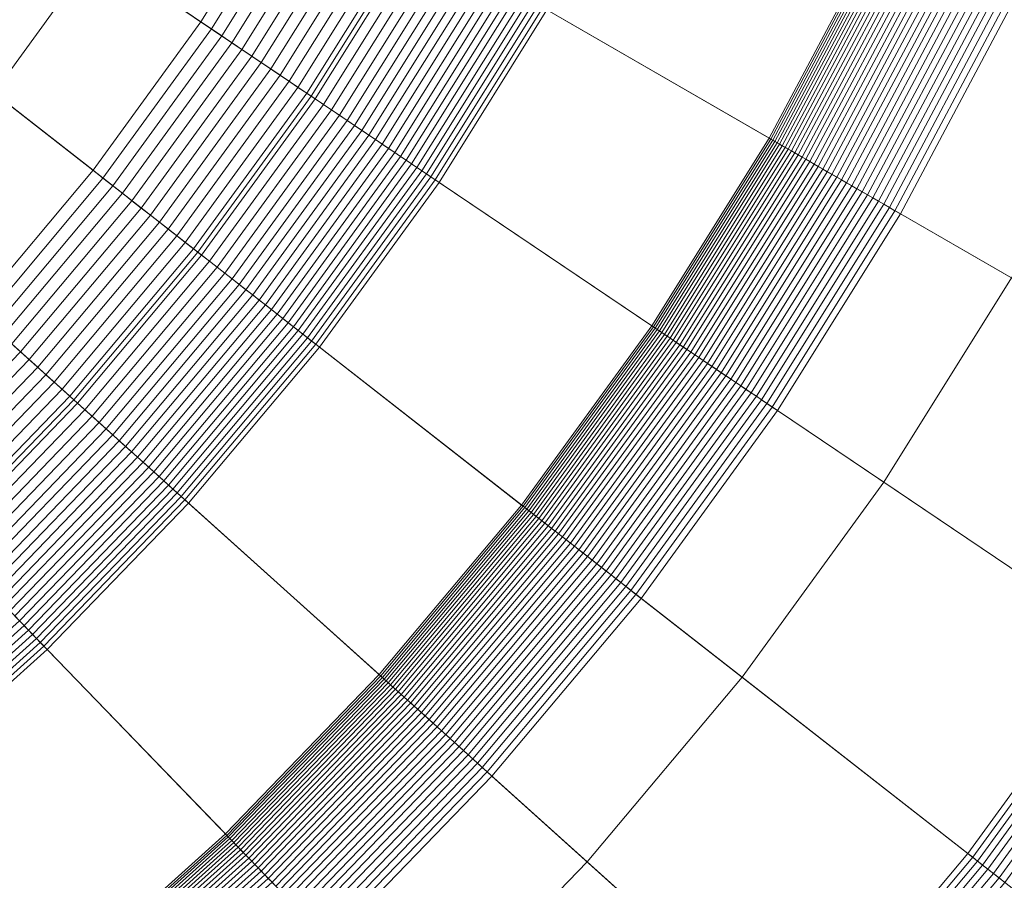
# Model space of a CAD drawing. Header units: millimetres. Extents: x -219 to 220, y -220 to 220.
# Tile 59 of 146: x 24 to 35, y -27 to -17. Entities that reach past the tile are written whole.
import ezdxf

# ---------------------------------------------------------------- set-up
doc = ezdxf.new("R2010")
doc.units = ezdxf.units.MM
doc.layers.add('LUCIDO_1', color=1, linetype='Continuous', lineweight=20, true_color=0xff0000)
doc.layers.add('Nessuna', color=7, linetype='Continuous', lineweight=9)

# ---------------------------------------------------------------- blocks, each defined once
blk = doc.blocks.new('Group-1')
at = {"layer": 'Nessuna', "color": 250, "linetype": 'Continuous', "lineweight": 20, "true_color": 0x444444, "transparency": 33554687}
for points in [[(0.392, -0.041, -69.941), (22.621, -23.06, -69.941), (24.173, -21.453, -69.941)], [(0.392, -0.041, -69.941), (24.173, -21.453, -69.941), (25.609, -19.742, -69.941)], [(0.392, -0.041, -69.941), (25.609, -19.742, -69.941), (26.922, -17.935, -69.941)], [(0.392, -0.041, -69.941), (26.922, -17.935, -69.941), (28.105, -16.041, -69.941)], [(24.434, -16.258, -77.941), (23.245, -17.895, -77.941), (13.789, -10.507, -77.941), (14.486, -9.547, -77.941)], [(28.105, -16.041, -74.941), (26.922, -17.935, -74.941), (24.434, -16.258, -77.941), (25.507, -14.541, -77.941)], [(28.105, -16.041, -69.941), (26.922, -17.935, -69.941), (26.922, -17.935, -74.941), (28.105, -16.041, -74.941)], [(26.922, -17.935, -74.941), (25.609, -19.742, -74.941), (23.245, -17.895, -77.941), (24.434, -16.258, -77.941)], [(25.609, -19.742, -74.941), (24.173, -21.453, -74.941), (21.944, -19.446, -77.941), (23.245, -17.895, -77.941)], [(26.922, -17.935, -69.941), (25.609, -19.742, -69.941), (25.609, -19.742, -74.941), (26.922, -17.935, -74.941)], [(24.173, -21.453, -74.941), (22.621, -23.06, -74.941), (20.537, -20.902, -77.941), (21.944, -19.446, -77.941)], [(25.609, -19.742, -69.941), (24.173, -21.453, -69.941), (24.173, -21.453, -74.941), (25.609, -19.742, -74.941)], [(24.173, -21.453, -69.941), (22.621, -23.06, -69.941), (22.621, -23.06, -74.941), (24.173, -21.453, -74.941)]]:
    blk.add_3dface(points, dxfattribs=at)
at = {"layer": 'Nessuna', "color": 7, "linetype": 'Continuous', "lineweight": 9, "transparency": 33554687}
for points in [[(37.48, -15.025, -97.712), (36.344, -17.576, -97.712), (21.065, -10.124, -97.712), (21.718, -8.657, -97.712)], [(36.344, -17.576, -97.712), (35.033, -20.041, -97.712), (20.311, -11.541, -97.712), (21.065, -10.124, -97.712)], [(20.311, -11.541, -92.712), (19.46, -12.903, -92.712), (25.644, -17.074, -86.722), (26.771, -15.271, -86.722)], [(35.033, -20.041, -97.712), (33.554, -22.409, -97.712), (19.46, -12.903, -97.712), (20.311, -11.541, -97.712)], [(19.46, -12.903, -92.712), (18.517, -14.201, -92.712), (24.395, -18.794, -86.722), (25.644, -17.074, -86.722)], [(33.554, -22.409, -97.712), (31.913, -24.668, -97.712), (18.517, -14.201, -97.712), (19.46, -12.903, -97.712)], [(18.517, -14.201, -92.712), (17.485, -15.431, -92.712), (23.028, -20.422, -86.722), (24.395, -18.794, -86.722)], [(31.913, -24.668, -97.712), (30.118, -26.806, -97.712), (17.485, -15.431, -97.712), (18.517, -14.201, -97.712)], [(30.76, -14.853, -81.761), (29.653, -16.935, -81.761), (32.227, -18.421, -71.709), (33.432, -16.155, -71.709)], [(26.771, -15.271, -86.722), (25.644, -17.074, -86.722), (25.766, -17.156, -86.602), (26.898, -15.344, -86.602)], [(26.898, -15.344, -86.602), (25.766, -17.156, -86.602), (25.886, -17.237, -86.479), (27.023, -15.416, -86.479)], [(30.118, -26.806, -97.712), (28.179, -28.815, -97.712), (16.369, -16.586, -97.712), (17.485, -15.431, -97.712)], [(27.023, -15.416, -86.479), (25.886, -17.237, -86.479), (26.003, -17.316, -86.354), (27.146, -15.487, -86.354)], [(27.146, -15.487, -86.354), (26.003, -17.316, -86.354), (26.119, -17.394, -86.226), (27.267, -15.557, -86.226)], [(27.267, -15.557, -86.226), (26.119, -17.394, -86.226), (26.233, -17.471, -86.095), (27.386, -15.626, -86.095)], [(27.386, -15.626, -86.095), (26.233, -17.471, -86.095), (26.344, -17.546, -85.961), (27.502, -15.693, -85.961)], [(27.502, -15.693, -85.961), (26.344, -17.546, -85.961), (26.454, -17.62, -85.825), (27.617, -15.759, -85.825)], [(27.617, -15.759, -85.825), (26.454, -17.62, -85.825), (26.561, -17.692, -85.687), (27.729, -15.824, -85.687)], [(27.729, -15.824, -85.687), (26.561, -17.692, -85.687), (26.667, -17.763, -85.546), (27.839, -15.887, -85.546)], [(27.839, -15.887, -85.546), (26.667, -17.763, -85.546), (26.769, -17.833, -85.403), (27.946, -15.949, -85.403)], [(27.946, -15.949, -85.403), (26.769, -17.833, -85.403), (26.87, -17.901, -85.257), (28.051, -16.01, -85.257)], [(28.051, -16.01, -85.257), (26.87, -17.901, -85.257), (26.969, -17.967, -85.109), (28.154, -16.069, -85.109)], [(28.154, -16.069, -85.109), (26.969, -17.967, -85.109), (27.065, -18.032, -84.959), (28.255, -16.127, -84.959)], [(28.255, -16.127, -84.959), (27.065, -18.032, -84.959), (27.158, -18.095, -84.807), (28.352, -16.184, -84.807)], [(28.352, -16.184, -84.807), (27.158, -18.095, -84.807), (27.249, -18.156, -84.652), (28.448, -16.239, -84.652)], [(33.432, -16.155, -71.709), (32.227, -18.421, -71.709), (32.247, -18.432, -71.637), (33.452, -16.165, -71.637)], [(33.452, -16.165, -71.637), (32.247, -18.432, -71.637), (32.269, -18.445, -71.566), (33.475, -16.177, -71.566)], [(33.475, -16.177, -71.566), (32.269, -18.445, -71.566), (32.293, -18.459, -71.497), (33.5, -16.189, -71.497)], [(33.5, -16.189, -71.497), (32.293, -18.459, -71.497), (32.319, -18.474, -71.428), (33.527, -16.202, -71.428)], [(28.448, -16.239, -84.652), (27.249, -18.156, -84.652), (27.338, -18.216, -84.496), (28.54, -16.292, -84.496)], [(28.54, -16.292, -84.496), (27.338, -18.216, -84.496), (27.425, -18.275, -84.337), (28.631, -16.344, -84.337)], [(33.527, -16.202, -71.428), (32.319, -18.474, -71.428), (32.348, -18.491, -71.361), (33.557, -16.217, -71.361)], [(33.557, -16.217, -71.361), (32.348, -18.491, -71.361), (32.379, -18.509, -71.294), (33.589, -16.232, -71.294)], [(33.589, -16.232, -71.294), (32.379, -18.509, -71.294), (32.412, -18.528, -71.23), (33.623, -16.249, -71.23)], [(33.623, -16.249, -71.23), (32.412, -18.528, -71.23), (32.447, -18.548, -71.166), (33.66, -16.267, -71.166)], [(33.66, -16.267, -71.166), (32.447, -18.548, -71.166), (32.484, -18.569, -71.105), (33.698, -16.286, -71.105)], [(33.698, -16.286, -71.105), (32.484, -18.569, -71.105), (32.523, -18.592, -71.044), (33.739, -16.305, -71.044)], [(33.739, -16.305, -71.044), (32.523, -18.592, -71.044), (32.564, -18.616, -70.986), (33.782, -16.326, -70.986)], [(28.631, -16.344, -84.337), (27.425, -18.275, -84.337), (27.508, -18.331, -84.177), (28.718, -16.395, -84.177)], [(28.718, -16.395, -84.177), (27.508, -18.331, -84.177), (27.59, -18.386, -84.015), (28.803, -16.444, -84.015)], [(33.782, -16.326, -70.986), (32.564, -18.616, -70.986), (32.607, -18.64, -70.93), (33.826, -16.348, -70.93)], [(33.826, -16.348, -70.93), (32.607, -18.64, -70.93), (32.652, -18.666, -70.875), (33.872, -16.37, -70.875)], [(33.872, -16.37, -70.875), (32.652, -18.666, -70.875), (32.698, -18.693, -70.822), (33.921, -16.394, -70.822)], [(33.921, -16.394, -70.822), (32.698, -18.693, -70.822), (32.746, -18.721, -70.772), (33.971, -16.418, -70.772)], [(33.971, -16.418, -70.772), (32.746, -18.721, -70.772), (32.796, -18.749, -70.723), (34.022, -16.444, -70.723)], [(28.803, -16.444, -84.015), (27.59, -18.386, -84.015), (27.668, -18.439, -83.851), (28.885, -16.492, -83.851)], [(28.885, -16.492, -83.851), (27.668, -18.439, -83.851), (27.744, -18.49, -83.685), (28.965, -16.537, -83.685)], [(34.022, -16.444, -70.723), (32.796, -18.749, -70.723), (32.847, -18.779, -70.677), (34.075, -16.469, -70.677)], [(34.075, -16.469, -70.677), (32.847, -18.779, -70.677), (32.9, -18.81, -70.633), (34.13, -16.496, -70.633)], [(34.13, -16.496, -70.633), (32.9, -18.81, -70.633), (32.954, -18.841, -70.591), (34.186, -16.524, -70.591)], [(34.186, -16.524, -70.591), (32.954, -18.841, -70.591), (33.01, -18.873, -70.552), (34.244, -16.552, -70.552)], [(28.179, -28.815, -97.712), (26.104, -30.683, -97.712), (15.176, -17.66, -97.712), (16.369, -16.586, -97.712)], [(28.965, -16.537, -83.685), (27.744, -18.49, -83.685), (27.818, -18.54, -83.517), (29.042, -16.582, -83.517)], [(29.042, -16.582, -83.517), (27.818, -18.54, -83.517), (27.889, -18.588, -83.348), (29.116, -16.625, -83.348)], [(29.116, -16.625, -83.348), (27.889, -18.588, -83.348), (27.957, -18.634, -83.177), (29.187, -16.666, -83.177)], [(34.244, -16.552, -70.552), (33.01, -18.873, -70.552), (33.066, -18.906, -70.515), (34.303, -16.58, -70.515)], [(34.303, -16.58, -70.515), (33.066, -18.906, -70.515), (33.124, -18.939, -70.481), (34.363, -16.61, -70.481)], [(34.363, -16.61, -70.481), (33.124, -18.939, -70.481), (33.183, -18.973, -70.449), (34.424, -16.639, -70.449)], [(34.424, -16.639, -70.449), (33.183, -18.973, -70.449), (33.243, -19.008, -70.42), (34.486, -16.67, -70.42)], [(29.187, -16.666, -83.177), (27.957, -18.634, -83.177), (28.022, -18.678, -83.005), (29.255, -16.705, -83.005)], [(29.255, -16.705, -83.005), (28.022, -18.678, -83.005), (28.085, -18.72, -82.831), (29.321, -16.743, -82.831)], [(29.321, -16.743, -82.831), (28.085, -18.72, -82.831), (28.145, -18.761, -82.656), (29.383, -16.779, -82.656)], [(34.486, -16.67, -70.42), (33.243, -19.008, -70.42), (33.304, -19.043, -70.393), (34.549, -16.701, -70.393)], [(34.549, -16.701, -70.393), (33.304, -19.043, -70.393), (33.366, -19.078, -70.369), (34.613, -16.732, -70.369)], [(34.613, -16.732, -70.369), (33.366, -19.078, -70.369), (33.428, -19.114, -70.348), (34.678, -16.763, -70.348)], [(34.678, -16.763, -70.348), (33.428, -19.114, -70.348), (33.491, -19.151, -70.329), (34.744, -16.795, -70.329)], [(29.383, -16.779, -82.656), (28.145, -18.761, -82.656), (28.203, -18.799, -82.479), (29.443, -16.814, -82.479)], [(29.443, -16.814, -82.479), (28.203, -18.799, -82.479), (28.257, -18.836, -82.301), (29.5, -16.847, -82.301)], [(29.5, -16.847, -82.301), (28.257, -18.836, -82.301), (28.309, -18.871, -82.122), (29.554, -16.878, -82.122)], [(29.554, -16.878, -82.122), (28.309, -18.871, -82.122), (28.357, -18.904, -81.942), (29.605, -16.907, -81.942)], [(34.744, -16.795, -70.329), (33.491, -19.151, -70.329), (33.555, -19.187, -70.313), (34.81, -16.828, -70.313)], [(34.81, -16.828, -70.313), (33.555, -19.187, -70.313), (33.619, -19.224, -70.3), (34.876, -16.86, -70.3)], [(34.876, -16.86, -70.3), (33.619, -19.224, -70.3), (33.683, -19.262, -70.29), (34.943, -16.893, -70.29)], [(29.605, -16.907, -81.942), (28.357, -18.904, -81.942), (28.403, -18.935, -81.761), (29.653, -16.935, -81.761)], [(29.653, -16.935, -81.761), (28.403, -18.935, -81.761), (30.867, -20.597, -71.709), (32.227, -18.421, -71.709)], [(34.943, -16.893, -70.29), (33.683, -19.262, -70.29), (33.748, -19.299, -70.282), (35.01, -16.925, -70.282)], [(35.01, -16.925, -70.282), (33.748, -19.299, -70.282), (44.646, -25.591, -69.262), (46.321, -22.442, -69.262)], [(25.644, -17.074, -86.722), (24.395, -18.794, -86.722), (24.51, -18.884, -86.602), (25.766, -17.156, -86.602)], [(25.766, -17.156, -86.602), (24.51, -18.884, -86.602), (24.624, -18.973, -86.479), (25.886, -17.237, -86.479)], [(25.886, -17.237, -86.479), (24.624, -18.973, -86.479), (24.736, -19.06, -86.354), (26.003, -17.316, -86.354)], [(26.003, -17.316, -86.354), (24.736, -19.06, -86.354), (24.846, -19.146, -86.226), (26.119, -17.394, -86.226)], [(26.119, -17.394, -86.226), (24.846, -19.146, -86.226), (24.954, -19.231, -86.095), (26.233, -17.471, -86.095)], [(26.233, -17.471, -86.095), (24.954, -19.231, -86.095), (25.06, -19.314, -85.961), (26.344, -17.546, -85.961)], [(26.344, -17.546, -85.961), (25.06, -19.314, -85.961), (25.164, -19.395, -85.825), (26.454, -17.62, -85.825)], [(26.104, -30.683, -97.712), (23.904, -32.402, -97.712), (13.911, -18.649, -97.712), (15.176, -17.66, -97.712)], [(26.454, -17.62, -85.825), (25.164, -19.395, -85.825), (25.266, -19.475, -85.687), (26.561, -17.692, -85.687)], [(26.561, -17.692, -85.687), (25.266, -19.475, -85.687), (25.366, -19.553, -85.546), (26.667, -17.763, -85.546)], [(26.667, -17.763, -85.546), (25.366, -19.553, -85.546), (25.464, -19.629, -85.403), (26.769, -17.833, -85.403)], [(26.769, -17.833, -85.403), (25.464, -19.629, -85.403), (25.56, -19.704, -85.257), (26.87, -17.901, -85.257)], [(26.87, -17.901, -85.257), (25.56, -19.704, -85.257), (25.653, -19.777, -85.109), (26.969, -17.967, -85.109)], [(26.969, -17.967, -85.109), (25.653, -19.777, -85.109), (25.745, -19.848, -84.959), (27.065, -18.032, -84.959)], [(27.065, -18.032, -84.959), (25.745, -19.848, -84.959), (25.834, -19.918, -84.807), (27.158, -18.095, -84.807)], [(27.158, -18.095, -84.807), (25.834, -19.918, -84.807), (25.92, -19.986, -84.652), (27.249, -18.156, -84.652)], [(27.249, -18.156, -84.652), (25.92, -19.986, -84.652), (26.005, -20.052, -84.496), (27.338, -18.216, -84.496)], [(27.338, -18.216, -84.496), (26.005, -20.052, -84.496), (26.087, -20.116, -84.337), (27.425, -18.275, -84.337)], [(27.425, -18.275, -84.337), (26.087, -20.116, -84.337), (26.166, -20.178, -84.177), (27.508, -18.331, -84.177)], [(27.508, -18.331, -84.177), (26.166, -20.178, -84.177), (26.244, -20.238, -84.015), (27.59, -18.386, -84.015)], [(27.59, -18.386, -84.015), (26.244, -20.238, -84.015), (26.319, -20.297, -83.851), (27.668, -18.439, -83.851)], [(27.668, -18.439, -83.851), (26.319, -20.297, -83.851), (26.391, -20.353, -83.685), (27.744, -18.49, -83.685)], [(32.227, -18.421, -71.709), (30.867, -20.597, -71.709), (30.886, -20.609, -71.637), (32.247, -18.432, -71.637)], [(32.247, -18.432, -71.637), (30.886, -20.609, -71.637), (30.907, -20.624, -71.566), (32.269, -18.445, -71.566)], [(32.269, -18.445, -71.566), (30.907, -20.624, -71.566), (30.93, -20.639, -71.497), (32.293, -18.459, -71.497)], [(32.293, -18.459, -71.497), (30.93, -20.639, -71.497), (30.956, -20.656, -71.428), (32.319, -18.474, -71.428)], [(32.319, -18.474, -71.428), (30.956, -20.656, -71.428), (30.983, -20.675, -71.361), (32.348, -18.491, -71.361)], [(27.744, -18.49, -83.685), (26.391, -20.353, -83.685), (26.461, -20.408, -83.517), (27.818, -18.54, -83.517)], [(27.818, -18.54, -83.517), (26.461, -20.408, -83.517), (26.528, -20.461, -83.348), (27.889, -18.588, -83.348)], [(27.889, -18.588, -83.348), (26.528, -20.461, -83.348), (26.593, -20.511, -83.177), (27.957, -18.634, -83.177)], [(32.348, -18.491, -71.361), (30.983, -20.675, -71.361), (31.013, -20.695, -71.294), (32.379, -18.509, -71.294)], [(32.379, -18.509, -71.294), (31.013, -20.695, -71.294), (31.044, -20.716, -71.23), (32.412, -18.528, -71.23)], [(32.412, -18.528, -71.23), (31.044, -20.716, -71.23), (31.078, -20.739, -71.166), (32.447, -18.548, -71.166)], [(32.447, -18.548, -71.166), (31.078, -20.739, -71.166), (31.113, -20.763, -71.105), (32.484, -18.569, -71.105)], [(32.484, -18.569, -71.105), (31.113, -20.763, -71.105), (31.151, -20.788, -71.044), (32.523, -18.592, -71.044)], [(23.904, -32.402, -97.712), (21.589, -33.963, -97.712), (12.58, -19.546, -97.712), (13.911, -18.649, -97.712)], [(27.957, -18.634, -83.177), (26.593, -20.511, -83.177), (26.655, -20.56, -83.005), (28.022, -18.678, -83.005)], [(28.022, -18.678, -83.005), (26.655, -20.56, -83.005), (26.715, -20.606, -82.831), (28.085, -18.72, -82.831)], [(32.523, -18.592, -71.044), (31.151, -20.788, -71.044), (31.19, -20.815, -70.986), (32.564, -18.616, -70.986)], [(32.564, -18.616, -70.986), (31.19, -20.815, -70.986), (31.231, -20.842, -70.93), (32.607, -18.64, -70.93)], [(32.607, -18.64, -70.93), (31.231, -20.842, -70.93), (31.274, -20.871, -70.875), (32.652, -18.666, -70.875)], [(32.652, -18.666, -70.875), (31.274, -20.871, -70.875), (31.318, -20.901, -70.822), (32.698, -18.693, -70.822)], [(32.698, -18.693, -70.822), (31.318, -20.901, -70.822), (31.365, -20.932, -70.772), (32.746, -18.721, -70.772)], [(24.395, -18.794, -86.722), (23.028, -20.422, -86.722), (23.137, -20.521, -86.602), (24.51, -18.884, -86.602)], [(28.085, -18.72, -82.831), (26.715, -20.606, -82.831), (26.772, -20.651, -82.656), (28.145, -18.761, -82.656)], [(28.145, -18.761, -82.656), (26.772, -20.651, -82.656), (26.826, -20.694, -82.479), (28.203, -18.799, -82.479)], [(28.203, -18.799, -82.479), (26.826, -20.694, -82.479), (26.878, -20.734, -82.301), (28.257, -18.836, -82.301)], [(32.746, -18.721, -70.772), (31.365, -20.932, -70.772), (31.412, -20.964, -70.723), (32.796, -18.749, -70.723)], [(32.796, -18.749, -70.723), (31.412, -20.964, -70.723), (31.461, -20.997, -70.677), (32.847, -18.779, -70.677)], [(32.847, -18.779, -70.677), (31.461, -20.997, -70.677), (31.512, -21.031, -70.633), (32.9, -18.81, -70.633)], [(32.9, -18.81, -70.633), (31.512, -21.031, -70.633), (31.564, -21.066, -70.591), (32.954, -18.841, -70.591)], [(24.51, -18.884, -86.602), (23.137, -20.521, -86.602), (23.244, -20.617, -86.479), (24.624, -18.973, -86.479)], [(28.257, -18.836, -82.301), (26.878, -20.734, -82.301), (26.927, -20.772, -82.122), (28.309, -18.871, -82.122)], [(28.309, -18.871, -82.122), (26.927, -20.772, -82.122), (26.974, -20.809, -81.942), (28.357, -18.904, -81.942)], [(28.357, -18.904, -81.942), (26.974, -20.809, -81.942), (27.017, -20.843, -81.761), (28.403, -18.935, -81.761)], [(32.954, -18.841, -70.591), (31.564, -21.066, -70.591), (31.617, -21.102, -70.552), (33.01, -18.873, -70.552)], [(33.01, -18.873, -70.552), (31.617, -21.102, -70.552), (31.671, -21.139, -70.515), (33.066, -18.906, -70.515)], [(33.066, -18.906, -70.515), (31.671, -21.139, -70.515), (31.726, -21.176, -70.481), (33.124, -18.939, -70.481)], [(24.624, -18.973, -86.479), (23.244, -20.617, -86.479), (23.35, -20.712, -86.354), (24.736, -19.06, -86.354)], [(28.403, -18.935, -81.761), (27.017, -20.843, -81.761), (29.359, -22.673, -71.709), (30.867, -20.597, -71.709)], [(33.124, -18.939, -70.481), (31.726, -21.176, -70.481), (31.783, -21.214, -70.449), (33.183, -18.973, -70.449)], [(33.183, -18.973, -70.449), (31.783, -21.214, -70.449), (31.84, -21.253, -70.42), (33.243, -19.008, -70.42)], [(33.243, -19.008, -70.42), (31.84, -21.253, -70.42), (31.898, -21.292, -70.393), (33.304, -19.043, -70.393)], [(33.304, -19.043, -70.393), (31.898, -21.292, -70.393), (31.957, -21.332, -70.369), (33.366, -19.078, -70.369)], [(24.736, -19.06, -86.354), (23.35, -20.712, -86.354), (23.454, -20.806, -86.226), (24.846, -19.146, -86.226)], [(24.846, -19.146, -86.226), (23.454, -20.806, -86.226), (23.556, -20.897, -86.095), (24.954, -19.231, -86.095)], [(33.366, -19.078, -70.369), (31.957, -21.332, -70.369), (32.017, -21.372, -70.348), (33.428, -19.114, -70.348)], [(33.428, -19.114, -70.348), (32.017, -21.372, -70.348), (32.078, -21.413, -70.329), (33.491, -19.151, -70.329)], [(33.491, -19.151, -70.329), (32.078, -21.413, -70.329), (32.138, -21.454, -70.313), (33.555, -19.187, -70.313)], [(24.954, -19.231, -86.095), (23.556, -20.897, -86.095), (23.656, -20.988, -85.961), (25.06, -19.314, -85.961)], [(33.555, -19.187, -70.313), (32.138, -21.454, -70.313), (32.2, -21.496, -70.3), (33.619, -19.224, -70.3)], [(33.619, -19.224, -70.3), (32.2, -21.496, -70.3), (32.262, -21.537, -70.29), (33.683, -19.262, -70.29)], [(33.683, -19.262, -70.29), (32.262, -21.537, -70.29), (32.324, -21.579, -70.282), (33.748, -19.299, -70.282)], [(25.06, -19.314, -85.961), (23.656, -20.988, -85.961), (23.754, -21.076, -85.825), (25.164, -19.395, -85.825)], [(33.748, -19.299, -70.282), (32.324, -21.579, -70.282), (42.756, -28.616, -69.262), (44.646, -25.591, -69.262)], [(25.164, -19.395, -85.825), (23.754, -21.076, -85.825), (23.85, -21.163, -85.687), (25.266, -19.475, -85.687)], [(25.266, -19.475, -85.687), (23.85, -21.163, -85.687), (23.944, -21.247, -85.546), (25.366, -19.553, -85.546)], [(25.366, -19.553, -85.546), (23.944, -21.247, -85.546), (24.037, -21.331, -85.403), (25.464, -19.629, -85.403)], [(25.464, -19.629, -85.403), (24.037, -21.331, -85.403), (24.127, -21.412, -85.257), (25.56, -19.704, -85.257)], [(25.56, -19.704, -85.257), (24.127, -21.412, -85.257), (24.215, -21.491, -85.109), (25.653, -19.777, -85.109)], [(25.653, -19.777, -85.109), (24.215, -21.491, -85.109), (24.301, -21.569, -84.959), (25.745, -19.848, -84.959)], [(25.745, -19.848, -84.959), (24.301, -21.569, -84.959), (24.385, -21.644, -84.807), (25.834, -19.918, -84.807)], [(25.834, -19.918, -84.807), (24.385, -21.644, -84.807), (24.467, -21.718, -84.652), (25.92, -19.986, -84.652)], [(25.92, -19.986, -84.652), (24.467, -21.718, -84.652), (24.546, -21.79, -84.496), (26.005, -20.052, -84.496)], [(26.005, -20.052, -84.496), (24.546, -21.79, -84.496), (24.624, -21.859, -84.337), (26.087, -20.116, -84.337)], [(37.909, -21.701, -92.208), (36.306, -24.265, -92.208), (33.554, -22.409, -97.712), (35.033, -20.041, -97.712)], [(26.087, -20.116, -84.337), (24.624, -21.859, -84.337), (24.699, -21.927, -84.177), (26.166, -20.178, -84.177)], [(26.166, -20.178, -84.177), (24.699, -21.927, -84.177), (24.772, -21.993, -84.015), (26.244, -20.238, -84.015)], [(26.244, -20.238, -84.015), (24.772, -21.993, -84.015), (24.842, -22.056, -83.851), (26.319, -20.297, -83.851)], [(26.319, -20.297, -83.851), (24.842, -22.056, -83.851), (24.911, -22.118, -83.685), (26.391, -20.353, -83.685)], [(26.391, -20.353, -83.685), (24.911, -22.118, -83.685), (24.977, -22.177, -83.517), (26.461, -20.408, -83.517)], [(26.461, -20.408, -83.517), (24.977, -22.177, -83.517), (25.04, -22.234, -83.348), (26.528, -20.461, -83.348)], [(26.528, -20.461, -83.348), (25.04, -22.234, -83.348), (25.101, -22.289, -83.177), (26.593, -20.511, -83.177)], [(26.593, -20.511, -83.177), (25.101, -22.289, -83.177), (25.16, -22.342, -83.005), (26.655, -20.56, -83.005)], [(26.655, -20.56, -83.005), (25.16, -22.342, -83.005), (25.216, -22.393, -82.831), (26.715, -20.606, -82.831)], [(26.715, -20.606, -82.831), (25.216, -22.393, -82.831), (25.27, -22.441, -82.656), (26.772, -20.651, -82.656)], [(30.867, -20.597, -71.709), (29.359, -22.673, -71.709), (29.377, -22.687, -71.637), (30.886, -20.609, -71.637)], [(30.886, -20.609, -71.637), (29.377, -22.687, -71.637), (29.397, -22.702, -71.566), (30.907, -20.624, -71.566)], [(30.907, -20.624, -71.566), (29.397, -22.702, -71.566), (29.419, -22.719, -71.497), (30.93, -20.639, -71.497)], [(30.93, -20.639, -71.497), (29.419, -22.719, -71.497), (29.443, -22.738, -71.428), (30.956, -20.656, -71.428)], [(26.772, -20.651, -82.656), (25.27, -22.441, -82.656), (25.321, -22.487, -82.479), (26.826, -20.694, -82.479)], [(26.826, -20.694, -82.479), (25.321, -22.487, -82.479), (25.37, -22.531, -82.301), (26.878, -20.734, -82.301)], [(26.878, -20.734, -82.301), (25.37, -22.531, -82.301), (25.416, -22.573, -82.122), (26.927, -20.772, -82.122)], [(30.956, -20.656, -71.428), (29.443, -22.738, -71.428), (29.469, -22.759, -71.361), (30.983, -20.675, -71.361)], [(30.983, -20.675, -71.361), (29.469, -22.759, -71.361), (29.497, -22.781, -71.294), (31.013, -20.695, -71.294)], [(31.013, -20.695, -71.294), (29.497, -22.781, -71.294), (29.527, -22.804, -71.23), (31.044, -20.716, -71.23)], [(31.044, -20.716, -71.23), (29.527, -22.804, -71.23), (29.559, -22.829, -71.166), (31.078, -20.739, -71.166)], [(31.078, -20.739, -71.166), (29.559, -22.829, -71.166), (29.593, -22.855, -71.105), (31.113, -20.763, -71.105)], [(23.454, -20.806, -86.226), (21.949, -22.364, -86.226), (22.044, -22.462, -86.095), (23.556, -20.897, -86.095)], [(26.927, -20.772, -82.122), (25.416, -22.573, -82.122), (25.46, -22.612, -81.942), (26.974, -20.809, -81.942)], [(26.974, -20.809, -81.942), (25.46, -22.612, -81.942), (25.501, -22.649, -81.761), (27.017, -20.843, -81.761)], [(27.017, -20.843, -81.761), (25.501, -22.649, -81.761), (27.71, -24.638, -71.709), (29.359, -22.673, -71.709)], [(31.113, -20.763, -71.105), (29.593, -22.855, -71.105), (29.629, -22.883, -71.044), (31.151, -20.788, -71.044)], [(31.151, -20.788, -71.044), (29.629, -22.883, -71.044), (29.666, -22.912, -70.986), (31.19, -20.815, -70.986)], [(31.19, -20.815, -70.986), (29.666, -22.912, -70.986), (29.705, -22.943, -70.93), (31.231, -20.842, -70.93)], [(31.231, -20.842, -70.93), (29.705, -22.943, -70.93), (29.746, -22.975, -70.875), (31.274, -20.871, -70.875)], [(23.556, -20.897, -86.095), (22.044, -22.462, -86.095), (22.138, -22.559, -85.961), (23.656, -20.988, -85.961)], [(31.274, -20.871, -70.875), (29.746, -22.975, -70.875), (29.788, -23.008, -70.822), (31.318, -20.901, -70.822)], [(31.318, -20.901, -70.822), (29.788, -23.008, -70.822), (29.832, -23.042, -70.772), (31.365, -20.932, -70.772)], [(31.365, -20.932, -70.772), (29.832, -23.042, -70.772), (29.877, -23.077, -70.723), (31.412, -20.964, -70.723)], [(31.412, -20.964, -70.723), (29.877, -23.077, -70.723), (29.924, -23.114, -70.677), (31.461, -20.997, -70.677)], [(23.656, -20.988, -85.961), (22.138, -22.559, -85.961), (22.23, -22.654, -85.825), (23.754, -21.076, -85.825)], [(23.754, -21.076, -85.825), (22.23, -22.654, -85.825), (22.32, -22.747, -85.687), (23.85, -21.163, -85.687)], [(31.461, -20.997, -70.677), (29.924, -23.114, -70.677), (29.972, -23.151, -70.633), (31.512, -21.031, -70.633)], [(31.512, -21.031, -70.633), (29.972, -23.151, -70.633), (30.021, -23.19, -70.591), (31.564, -21.066, -70.591)], [(31.564, -21.066, -70.591), (30.021, -23.19, -70.591), (30.071, -23.229, -70.552), (31.617, -21.102, -70.552)], [(23.85, -21.163, -85.687), (22.32, -22.747, -85.687), (22.408, -22.839, -85.546), (23.944, -21.247, -85.546)], [(31.617, -21.102, -70.552), (30.071, -23.229, -70.552), (30.123, -23.269, -70.515), (31.671, -21.139, -70.515)], [(31.671, -21.139, -70.515), (30.123, -23.269, -70.515), (30.176, -23.31, -70.481), (31.726, -21.176, -70.481)], [(31.726, -21.176, -70.481), (30.176, -23.31, -70.481), (30.229, -23.352, -70.449), (31.783, -21.214, -70.449)], [(23.944, -21.247, -85.546), (22.408, -22.839, -85.546), (22.494, -22.928, -85.403), (24.037, -21.331, -85.403)], [(31.783, -21.214, -70.449), (30.229, -23.352, -70.449), (30.284, -23.395, -70.42), (31.84, -21.253, -70.42)], [(31.84, -21.253, -70.42), (30.284, -23.395, -70.42), (30.339, -23.438, -70.393), (31.898, -21.292, -70.393)], [(31.898, -21.292, -70.393), (30.339, -23.438, -70.393), (30.395, -23.482, -70.369), (31.957, -21.332, -70.369)], [(24.037, -21.331, -85.403), (22.494, -22.928, -85.403), (22.578, -23.015, -85.257), (24.127, -21.412, -85.257)], [(24.127, -21.412, -85.257), (22.578, -23.015, -85.257), (22.661, -23.101, -85.109), (24.215, -21.491, -85.109)], [(31.957, -21.332, -70.369), (30.395, -23.482, -70.369), (30.452, -23.526, -70.348), (32.017, -21.372, -70.348)], [(32.017, -21.372, -70.348), (30.452, -23.526, -70.348), (30.51, -23.571, -70.329), (32.078, -21.413, -70.329)], [(32.078, -21.413, -70.329), (30.51, -23.571, -70.329), (30.567, -23.616, -70.313), (32.138, -21.454, -70.313)], [(24.215, -21.491, -85.109), (22.661, -23.101, -85.109), (22.741, -23.184, -84.959), (24.301, -21.569, -84.959)], [(32.138, -21.454, -70.313), (30.567, -23.616, -70.313), (30.626, -23.662, -70.3), (32.2, -21.496, -70.3)], [(32.2, -21.496, -70.3), (30.626, -23.662, -70.3), (30.684, -23.708, -70.29), (32.262, -21.537, -70.29)], [(32.262, -21.537, -70.29), (30.684, -23.708, -70.29), (30.743, -23.754, -70.282), (32.324, -21.579, -70.282)], [(24.301, -21.569, -84.959), (22.741, -23.184, -84.959), (22.82, -23.265, -84.807), (24.385, -21.644, -84.807)], [(24.385, -21.644, -84.807), (22.82, -23.265, -84.807), (22.896, -23.345, -84.652), (24.467, -21.718, -84.652)], [(32.324, -21.579, -70.282), (30.743, -23.754, -70.282), (40.66, -31.501, -69.262), (42.756, -28.616, -69.262)], [(24.467, -21.718, -84.652), (22.896, -23.345, -84.652), (22.971, -23.422, -84.496), (24.546, -21.79, -84.496)], [(24.546, -21.79, -84.496), (22.971, -23.422, -84.496), (23.043, -23.496, -84.337), (24.624, -21.859, -84.337)], [(24.624, -21.859, -84.337), (23.043, -23.496, -84.337), (23.113, -23.569, -84.177), (24.699, -21.927, -84.177)], [(24.699, -21.927, -84.177), (23.113, -23.569, -84.177), (23.181, -23.64, -84.015), (24.772, -21.993, -84.015)], [(24.772, -21.993, -84.015), (23.181, -23.64, -84.015), (23.247, -23.708, -83.851), (24.842, -22.056, -83.851)], [(24.842, -22.056, -83.851), (23.247, -23.708, -83.851), (23.311, -23.774, -83.685), (24.911, -22.118, -83.685)], [(24.911, -22.118, -83.685), (23.311, -23.774, -83.685), (23.373, -23.838, -83.517), (24.977, -22.177, -83.517)], [(24.977, -22.177, -83.517), (23.373, -23.838, -83.517), (23.432, -23.899, -83.348), (25.04, -22.234, -83.348)], [(25.04, -22.234, -83.348), (23.432, -23.899, -83.348), (23.489, -23.958, -83.177), (25.101, -22.289, -83.177)], [(25.101, -22.289, -83.177), (23.489, -23.958, -83.177), (23.544, -24.015, -83.005), (25.16, -22.342, -83.005)], [(25.16, -22.342, -83.005), (23.544, -24.015, -83.005), (23.596, -24.07, -82.831), (25.216, -22.393, -82.831)], [(25.216, -22.393, -82.831), (23.596, -24.07, -82.831), (23.647, -24.122, -82.656), (25.27, -22.441, -82.656)], [(25.27, -22.441, -82.656), (23.647, -24.122, -82.656), (23.695, -24.171, -82.479), (25.321, -22.487, -82.479)], [(36.306, -24.265, -92.208), (34.529, -26.712, -92.208), (31.913, -24.668, -97.712), (33.554, -22.409, -97.712)], [(25.321, -22.487, -82.479), (23.695, -24.171, -82.479), (23.74, -24.219, -82.301), (25.37, -22.531, -82.301)], [(25.37, -22.531, -82.301), (23.74, -24.219, -82.301), (23.784, -24.264, -82.122), (25.416, -22.573, -82.122)], [(25.416, -22.573, -82.122), (23.784, -24.264, -82.122), (23.825, -24.306, -81.942), (25.46, -22.612, -81.942)], [(25.46, -22.612, -81.942), (23.825, -24.306, -81.942), (23.863, -24.346, -81.761), (25.501, -22.649, -81.761)], [(25.501, -22.649, -81.761), (23.863, -24.346, -81.761), (25.928, -26.484, -71.709), (27.71, -24.638, -71.709)], [(29.359, -22.673, -71.709), (27.71, -24.638, -71.709), (27.727, -24.653, -71.637), (29.377, -22.687, -71.637)], [(29.377, -22.687, -71.637), (27.727, -24.653, -71.637), (27.746, -24.67, -71.566), (29.397, -22.702, -71.566)], [(29.397, -22.702, -71.566), (27.746, -24.67, -71.566), (27.766, -24.689, -71.497), (29.419, -22.719, -71.497)], [(29.419, -22.719, -71.497), (27.766, -24.689, -71.497), (27.789, -24.709, -71.428), (29.443, -22.738, -71.428)], [(29.443, -22.738, -71.428), (27.789, -24.709, -71.428), (27.814, -24.732, -71.361), (29.469, -22.759, -71.361)], [(29.469, -22.759, -71.361), (27.814, -24.732, -71.361), (27.84, -24.755, -71.294), (29.497, -22.781, -71.294)], [(29.497, -22.781, -71.294), (27.84, -24.755, -71.294), (27.869, -24.781, -71.23), (29.527, -22.804, -71.23)], [(29.527, -22.804, -71.23), (27.869, -24.781, -71.23), (27.899, -24.808, -71.166), (29.559, -22.829, -71.166)], [(29.559, -22.829, -71.166), (27.899, -24.808, -71.166), (27.931, -24.837, -71.105), (29.593, -22.855, -71.105)], [(29.593, -22.855, -71.105), (27.931, -24.837, -71.105), (27.964, -24.867, -71.044), (29.629, -22.883, -71.044)], [(29.629, -22.883, -71.044), (27.964, -24.867, -71.044), (27.999, -24.899, -70.986), (29.666, -22.912, -70.986)], [(29.666, -22.912, -70.986), (27.999, -24.899, -70.986), (28.036, -24.932, -70.93), (29.705, -22.943, -70.93)], [(29.705, -22.943, -70.93), (28.036, -24.932, -70.93), (28.075, -24.966, -70.875), (29.746, -22.975, -70.875)], [(29.746, -22.975, -70.875), (28.075, -24.966, -70.875), (28.114, -25.002, -70.822), (29.788, -23.008, -70.822)], [(29.788, -23.008, -70.822), (28.114, -25.002, -70.822), (28.156, -25.039, -70.772), (29.832, -23.042, -70.772)], [(29.832, -23.042, -70.772), (28.156, -25.039, -70.772), (28.198, -25.078, -70.723), (29.877, -23.077, -70.723)], [(29.877, -23.077, -70.723), (28.198, -25.078, -70.723), (28.242, -25.117, -70.677), (29.924, -23.114, -70.677)], [(29.924, -23.114, -70.677), (28.242, -25.117, -70.677), (28.288, -25.158, -70.633), (29.972, -23.151, -70.633)], [(29.972, -23.151, -70.633), (28.288, -25.158, -70.633), (28.334, -25.2, -70.591), (30.021, -23.19, -70.591)], [(30.021, -23.19, -70.591), (28.334, -25.2, -70.591), (28.382, -25.243, -70.552), (30.071, -23.229, -70.552)], [(30.071, -23.229, -70.552), (28.382, -25.243, -70.552), (28.43, -25.287, -70.515), (30.123, -23.269, -70.515)], [(30.123, -23.269, -70.515), (28.43, -25.287, -70.515), (28.48, -25.331, -70.481), (30.176, -23.31, -70.481)], [(30.176, -23.31, -70.481), (28.48, -25.331, -70.481), (28.531, -25.377, -70.449), (30.229, -23.352, -70.449)], [(30.229, -23.352, -70.449), (28.531, -25.377, -70.449), (28.582, -25.423, -70.42), (30.284, -23.395, -70.42)], [(30.284, -23.395, -70.42), (28.582, -25.423, -70.42), (28.634, -25.47, -70.393), (30.339, -23.438, -70.393)], [(30.339, -23.438, -70.393), (28.634, -25.47, -70.393), (28.687, -25.518, -70.369), (30.395, -23.482, -70.369)], [(30.395, -23.482, -70.369), (28.687, -25.518, -70.369), (28.741, -25.566, -70.348), (30.452, -23.526, -70.348)], [(30.452, -23.526, -70.348), (28.741, -25.566, -70.348), (28.795, -25.615, -70.329), (30.51, -23.571, -70.329)], [(30.51, -23.571, -70.329), (28.795, -25.615, -70.329), (28.849, -25.664, -70.313), (30.567, -23.616, -70.313)], [(30.567, -23.616, -70.313), (28.849, -25.664, -70.313), (28.904, -25.713, -70.3), (30.626, -23.662, -70.3)], [(30.626, -23.662, -70.3), (28.904, -25.713, -70.3), (28.96, -25.763, -70.29), (30.684, -23.708, -70.29)], [(30.684, -23.708, -70.29), (28.96, -25.763, -70.29), (29.015, -25.813, -70.282), (30.743, -23.754, -70.282)], [(30.743, -23.754, -70.282), (29.015, -25.813, -70.282), (38.367, -34.234, -69.262), (40.66, -31.501, -69.262)], [(23.544, -24.015, -83.005), (21.815, -25.572, -83.005), (21.864, -25.63, -82.831), (23.596, -24.07, -82.831)], [(23.596, -24.07, -82.831), (21.864, -25.63, -82.831), (21.91, -25.685, -82.656), (23.647, -24.122, -82.656)], [(23.647, -24.122, -82.656), (21.91, -25.685, -82.656), (21.955, -25.738, -82.479), (23.695, -24.171, -82.479)], [(23.695, -24.171, -82.479), (21.955, -25.738, -82.479), (21.997, -25.789, -82.301), (23.74, -24.219, -82.301)], [(23.74, -24.219, -82.301), (21.997, -25.789, -82.301), (22.037, -25.836, -82.122), (23.784, -24.264, -82.122)], [(23.784, -24.264, -82.122), (22.037, -25.836, -82.122), (22.075, -25.881, -81.942), (23.825, -24.306, -81.942)], [(36.364, -24.304, -92.096), (34.584, -26.754, -92.096), (34.529, -26.712, -92.208), (36.306, -24.265, -92.208)], [(23.825, -24.306, -81.942), (22.075, -25.881, -81.942), (22.111, -25.924, -81.761), (23.863, -24.346, -81.761)], [(23.863, -24.346, -81.761), (22.111, -25.924, -81.761), (24.021, -28.201, -71.709), (25.928, -26.484, -71.709)], [(36.423, -24.344, -91.987), (34.64, -26.799, -91.987), (34.584, -26.754, -92.096), (36.364, -24.304, -92.096)], [(36.486, -24.386, -91.879), (34.699, -26.845, -91.879), (34.64, -26.799, -91.987), (36.423, -24.344, -91.987)], [(36.55, -24.43, -91.773), (34.761, -26.893, -91.773), (34.699, -26.845, -91.879), (36.486, -24.386, -91.879)], [(36.617, -24.475, -91.67), (34.824, -26.942, -91.67), (34.761, -26.893, -91.773), (36.55, -24.43, -91.773)], [(36.686, -24.521, -91.568), (34.89, -26.993, -91.568), (34.824, -26.942, -91.67), (36.617, -24.475, -91.67)], [(36.757, -24.569, -91.469), (34.957, -27.046, -91.469), (34.89, -26.993, -91.568), (36.686, -24.521, -91.568)], [(27.71, -24.638, -71.709), (25.928, -26.484, -71.709), (25.943, -26.5, -71.637), (27.727, -24.653, -71.637)], [(27.727, -24.653, -71.637), (25.943, -26.5, -71.637), (25.961, -26.518, -71.566), (27.746, -24.67, -71.566)], [(27.746, -24.67, -71.566), (25.961, -26.518, -71.566), (25.98, -26.538, -71.497), (27.766, -24.689, -71.497)], [(27.766, -24.689, -71.497), (25.98, -26.538, -71.497), (26.002, -26.56, -71.428), (27.789, -24.709, -71.428)], [(27.789, -24.709, -71.428), (26.002, -26.56, -71.428), (26.025, -26.584, -71.361), (27.814, -24.732, -71.361)], [(27.814, -24.732, -71.361), (26.025, -26.584, -71.361), (26.049, -26.61, -71.294), (27.84, -24.755, -71.294)], [(34.529, -26.712, -92.208), (32.585, -29.028, -92.208), (30.118, -26.806, -97.712), (31.913, -24.668, -97.712)], [(27.84, -24.755, -71.294), (26.049, -26.61, -71.294), (26.076, -26.637, -71.23), (27.869, -24.781, -71.23)], [(27.869, -24.781, -71.23), (26.076, -26.637, -71.23), (26.104, -26.666, -71.166), (27.899, -24.808, -71.166)], [(27.899, -24.808, -71.166), (26.104, -26.666, -71.166), (26.134, -26.697, -71.105), (27.931, -24.837, -71.105)], [(27.931, -24.837, -71.105), (26.134, -26.697, -71.105), (26.165, -26.73, -71.044), (27.964, -24.867, -71.044)], [(27.964, -24.867, -71.044), (26.165, -26.73, -71.044), (26.198, -26.764, -70.986), (27.999, -24.899, -70.986)], [(27.999, -24.899, -70.986), (26.198, -26.764, -70.986), (26.233, -26.799, -70.93), (28.036, -24.932, -70.93)], [(28.036, -24.932, -70.93), (26.233, -26.799, -70.93), (26.268, -26.837, -70.875), (28.075, -24.966, -70.875)], [(28.075, -24.966, -70.875), (26.268, -26.837, -70.875), (26.306, -26.875, -70.822), (28.114, -25.002, -70.822)], [(28.114, -25.002, -70.822), (26.306, -26.875, -70.822), (26.344, -26.915, -70.772), (28.156, -25.039, -70.772)], [(28.156, -25.039, -70.772), (26.344, -26.915, -70.772), (26.384, -26.956, -70.723), (28.198, -25.078, -70.723)], [(28.198, -25.078, -70.723), (26.384, -26.956, -70.723), (26.425, -26.999, -70.677), (28.242, -25.117, -70.677)], [(28.242, -25.117, -70.677), (26.425, -26.999, -70.677), (26.468, -27.043, -70.633), (28.288, -25.158, -70.633)], [(28.288, -25.158, -70.633), (26.468, -27.043, -70.633), (26.511, -27.088, -70.591), (28.334, -25.2, -70.591)], [(28.334, -25.2, -70.591), (26.511, -27.088, -70.591), (26.556, -27.134, -70.552), (28.382, -25.243, -70.552)], [(28.382, -25.243, -70.552), (26.556, -27.134, -70.552), (26.601, -27.181, -70.515), (28.43, -25.287, -70.515)], [(28.43, -25.287, -70.515), (26.601, -27.181, -70.515), (26.647, -27.229, -70.481), (28.48, -25.331, -70.481)], [(28.48, -25.331, -70.481), (26.647, -27.229, -70.481), (26.695, -27.278, -70.449), (28.531, -25.377, -70.449)], [(28.531, -25.377, -70.449), (26.695, -27.278, -70.449), (26.743, -27.328, -70.42), (28.582, -25.423, -70.42)], [(28.582, -25.423, -70.42), (26.743, -27.328, -70.42), (26.792, -27.378, -70.393), (28.634, -25.47, -70.393)], [(28.634, -25.47, -70.393), (26.792, -27.378, -70.393), (26.841, -27.43, -70.369), (28.687, -25.518, -70.369)], [(28.687, -25.518, -70.369), (26.841, -27.43, -70.369), (26.891, -27.481, -70.348), (28.741, -25.566, -70.348)], [(28.741, -25.566, -70.348), (26.891, -27.481, -70.348), (26.942, -27.534, -70.329), (28.795, -25.615, -70.329)], [(28.795, -25.615, -70.329), (26.942, -27.534, -70.329), (26.993, -27.587, -70.313), (28.849, -25.664, -70.313)], [(28.849, -25.664, -70.313), (26.993, -27.587, -70.313), (27.044, -27.64, -70.3), (28.904, -25.713, -70.3)], [(28.904, -25.713, -70.3), (27.044, -27.64, -70.3), (27.096, -27.693, -70.29), (28.96, -25.763, -70.29)], [(28.96, -25.763, -70.29), (27.096, -27.693, -70.29), (27.148, -27.747, -70.282), (29.015, -25.813, -70.282)], [(29.015, -25.813, -70.282), (27.148, -27.747, -70.282), (35.889, -36.799, -69.262), (38.367, -34.234, -69.262)], [(22.111, -25.924, -81.761), (20.252, -27.376, -81.761), (21.999, -29.78, -71.709), (24.021, -28.201, -71.709)], [(25.928, -26.484, -71.709), (24.021, -28.201, -71.709), (24.036, -28.218, -71.637), (25.943, -26.5, -71.637)], [(25.943, -26.5, -71.637), (24.036, -28.218, -71.637), (24.052, -28.237, -71.566), (25.961, -26.518, -71.566)], [(25.961, -26.518, -71.566), (24.052, -28.237, -71.566), (24.07, -28.259, -71.497), (25.98, -26.538, -71.497)], [(25.98, -26.538, -71.497), (24.07, -28.259, -71.497), (24.089, -28.282, -71.428), (26.002, -26.56, -71.428)], [(26.002, -26.56, -71.428), (24.089, -28.282, -71.428), (24.111, -28.308, -71.361), (26.025, -26.584, -71.361)], [(26.025, -26.584, -71.361), (24.111, -28.308, -71.361), (24.134, -28.335, -71.294), (26.049, -26.61, -71.294)], [(26.049, -26.61, -71.294), (24.134, -28.335, -71.294), (24.158, -28.364, -71.23), (26.076, -26.637, -71.23)], [(26.076, -26.637, -71.23), (24.158, -28.364, -71.23), (24.184, -28.395, -71.166), (26.104, -26.666, -71.166)], [(26.104, -26.666, -71.166), (24.184, -28.395, -71.166), (24.212, -28.428, -71.105), (26.134, -26.697, -71.105)], [(26.134, -26.697, -71.105), (24.212, -28.428, -71.105), (24.241, -28.463, -71.044), (26.165, -26.73, -71.044)], [(26.165, -26.73, -71.044), (24.241, -28.463, -71.044), (24.271, -28.499, -70.986), (26.198, -26.764, -70.986)], [(26.198, -26.764, -70.986), (24.271, -28.499, -70.986), (24.303, -28.537, -70.93), (26.233, -26.799, -70.93)], [(26.233, -26.799, -70.93), (24.303, -28.537, -70.93), (24.336, -28.576, -70.875), (26.268, -26.837, -70.875)], [(34.584, -26.754, -92.096), (32.637, -29.074, -92.096), (32.585, -29.028, -92.208), (34.529, -26.712, -92.208)], [(34.64, -26.799, -91.987), (32.69, -29.122, -91.987), (32.637, -29.074, -92.096), (34.584, -26.754, -92.096)], [(34.699, -26.845, -91.879), (32.746, -29.173, -91.879), (32.69, -29.122, -91.987), (34.64, -26.799, -91.987)], [(26.268, -26.837, -70.875), (24.336, -28.576, -70.875), (24.371, -28.617, -70.822), (26.306, -26.875, -70.822)], [(26.306, -26.875, -70.822), (24.371, -28.617, -70.822), (24.406, -28.66, -70.772), (26.344, -26.915, -70.772)], [(26.344, -26.915, -70.772), (24.406, -28.66, -70.772), (24.443, -28.704, -70.723), (26.384, -26.956, -70.723)], [(32.585, -29.028, -92.208), (30.485, -31.203, -92.208), (28.179, -28.815, -97.712), (30.118, -26.806, -97.712)], [(34.761, -26.893, -91.773), (32.804, -29.225, -91.773), (32.746, -29.173, -91.879), (34.699, -26.845, -91.879)], [(34.824, -26.942, -91.67), (32.864, -29.278, -91.67), (32.804, -29.225, -91.773), (34.761, -26.893, -91.773)], [(26.384, -26.956, -70.723), (24.443, -28.704, -70.723), (24.481, -28.749, -70.677), (26.425, -26.999, -70.677)], [(26.425, -26.999, -70.677), (24.481, -28.749, -70.677), (24.521, -28.796, -70.633), (26.468, -27.043, -70.633)], [(34.89, -26.993, -91.568), (32.925, -29.334, -91.568), (32.864, -29.278, -91.67), (34.824, -26.942, -91.67)], [(34.957, -27.046, -91.469), (32.989, -29.392, -91.469), (32.925, -29.334, -91.568), (34.89, -26.993, -91.568)]]:
    blk.add_3dface(points, dxfattribs=at)

msp = doc.modelspace()

# ---------------------------------------------------------------- block references
at = {"layer": 'LUCIDO_1', "color": 7, "transparency": 33554687}
msp.add_blockref('Group-1', (0, 0), dxfattribs=at)

doc.saveas('drawing.dxf')
